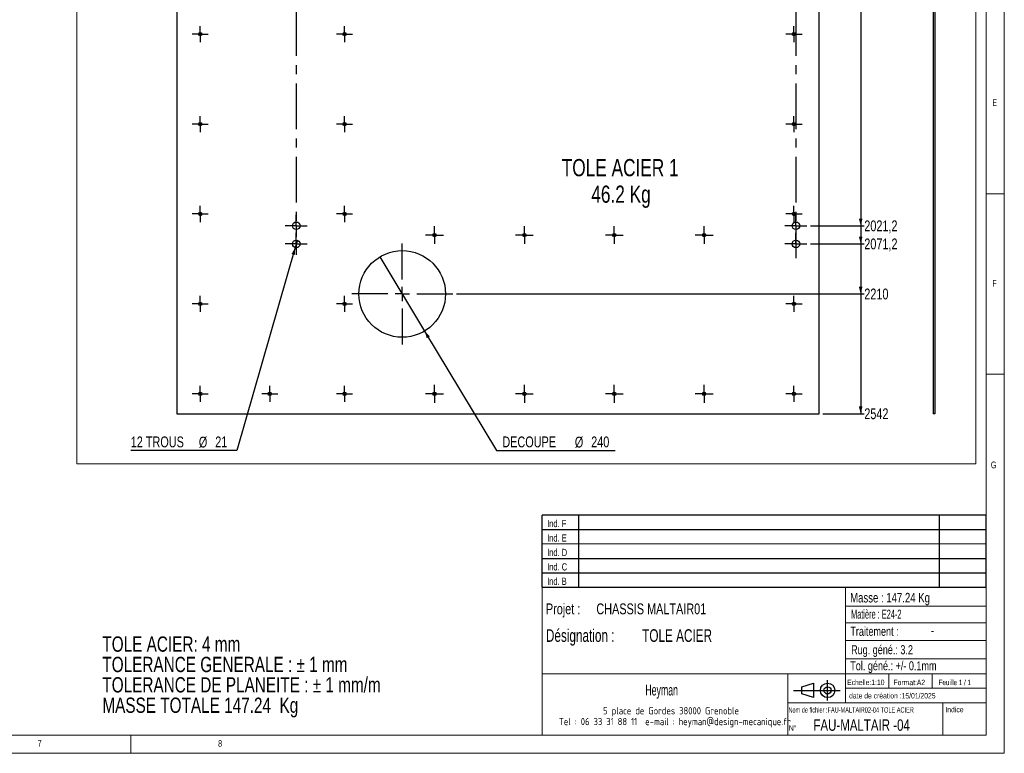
# Model space of a CAD drawing. Header units: millimetres. Extents: x 5 to 589, y 5 to 415.
# Tile 4 of 5: x 316 to 589, y 5 to 208. Entities that reach past the tile are written whole.
import ezdxf

# ---------------------------------------------------------------- set-up
doc = ezdxf.new("R2010")
doc.units = ezdxf.units.MM
doc.linetypes.add('CENTERX2', pattern=[20.32, 12.7, -2.54, 2.54, -2.54])
for name, color, linetype in [('COTES', 1, 'Continuous'), ('NOTES', 6, 'Continuous'), ('TRAIT-MIXTES', 3, 'CENTERX2')]:
    doc.layers.add(name, color=color, linetype=linetype)
doc.layers.add('TRAIT-FORT', color=4, linetype='Continuous', lineweight=25)
doc.styles.add('SLDTEXTSTYLE0', font='TXT', dxfattribs={"width": 0.75})
doc.styles.add('SLDTEXTSTYLE1', font='TXT', dxfattribs={"width": 0.605})
doc.styles.add('SLDTEXTSTYLE2', font='TXT', dxfattribs={"width": 0.617423})
doc.styles.add('SLDTEXTSTYLE3', font='TXT', dxfattribs={"width": 0.535475})
doc.styles.add('SLDTEXTSTYLE4', font='ISOCP3', dxfattribs={"width": 0.96})
doc.styles.add('SLDTEXTSTYLE5', font='TXT', dxfattribs={"width": 0.692308})
doc.styles.add('SLDTEXTSTYLE6', font='TXT', dxfattribs={"width": 0.695728})
doc.dimstyles.new('SLDDIMSTYLE2', dxfattribs={"dimtxt": 3, "dimasz": 2, "dimexe": 0, "dimexo": 0.0625, "dimgap": 0.75, "dimtad": 0, "dimtih": 1, "dimtoh": 1, "dimdec": 1, "dimlfac": 10, "dimrnd": 1e-09, "dimzin": 12, "dimdsep": 46, "dimtxsty": 'SLDTEXTSTYLE0', "dimsah": 1, "dimcen": 0.09, "dimadec": 0, "dimazin": 3, "dimtfac": 1, "dimtdec": 1, "dimtofl": 0, "dimtmove": 0, "dimatfit": 3, "dimfxl": 1, "dimfrac": 2, "dimtolj": 1, "dimtzin": 12, "dimarcsym": 0})
doc.dimstyles.new('SLDDIMSTYLE3', dxfattribs={"dimtxt": 3, "dimasz": 2, "dimexe": 0, "dimexo": 0.0625, "dimgap": 0.75, "dimtad": 0, "dimtih": 1, "dimtoh": 1, "dimdec": 0, "dimlfac": 10, "dimrnd": 1e-09, "dimzin": 12, "dimdsep": 46, "dimtxsty": 'SLDTEXTSTYLE0', "dimsah": 1, "dimcen": 0.09, "dimadec": 0, "dimazin": 3, "dimtfac": 1, "dimtdec": 0, "dimtofl": 0, "dimtmove": 0, "dimatfit": 3, "dimfxl": 1, "dimfrac": 2, "dimtolj": 1, "dimtzin": 12, "dimarcsym": 0})
doc.dimstyles.new('SLDDIMSTYLE4', dxfattribs={"dimtxt": 3, "dimasz": 2, "dimexe": 0, "dimexo": 0.0625, "dimgap": 0.75, "dimtad": 0, "dimtih": 1, "dimtoh": 1, "dimdec": 0, "dimlfac": 10, "dimrnd": 1e-09, "dimzin": 12, "dimdsep": 46, "dimtxsty": 'SLDTEXTSTYLE0', "dimblk1": 'NONE', "dimsah": 1, "dimcen": 0, "dimadec": 0, "dimazin": 3, "dimtfac": 1, "dimtdec": 0, "dimtmove": 0, "dimatfit": 3, "dimldrblk": 'NONE', "dimfxl": 1, "dimfrac": 2, "dimtolj": 1, "dimtzin": 12, "dimarcsym": 0})

# ---------------------------------------------------------------- blocks, each defined once
blk = doc.blocks.new('Bloc12')
for p, q in [((9.48, 0), (9.48, 5.6)), ((0, 2.8), (12.98, 2.8)), ((2.32, 3.8), (5.55, 4.8)), ((2.32, 1.8), (2.32, 3.8)), ((5.55, 4.8), (5.55, 0.8)), ((5.55, 0.8), (2.32, 1.8))]:
    blk.add_line(p, q)
for radius in [2, 1]:
    blk.add_circle((9.48, 2.8), radius)
blk = doc.blocks.new('Bloc11')
for p, q in [((123, 20), (0, 20)), ((0, 0), (0, 20)), ((10, 20), (10, 0)), ((110, 20), (110, 0)), ((123, 0), (123, 20)), ((0, 16), (123, 16)), ((0, 8), (123, 8)), ((0, 4), (123, 4)), ((0, 0), (123, 0))]:
    blk.add_line(p, q)
at = {"color": 7, "linetype": 'Continuous', "lineweight": 18}
blk.add_line((0, 12), (123, 12), dxfattribs=at)
at = {"color": 7}
for tag in ['AUTOATTR0', 'AUTOATTR1', 'AUTOATTR2', 'AUTOATTR3', 'AUTOATTR4', 'AUTOATTR5', 'AUTOATTR6', 'AUTOATTR7', 'AUTOATTR8', 'AUTOATTR9']:
    blk.add_attdef(tag, (0, 0), '', height=1, dxfattribs=at)
at = {"layer": 'NOTES', "color": 211, "char_height": 2, "attachment_point": 1, "style": 'SLDTEXTSTYLE0'}
for s, insert in [('Ind. F', (1.36, 18.66)), ('Ind. E', (1.36, 14.66)), ('Ind. D', (1.36, 10.66)), ('Ind. C', (1.36, 6.66)), ('Ind. B', (1.36, 2.66))]:
    blk.add_mtext(s, dxfattribs=dict(at, insert=insert))
blk = doc.blocks.new('SW_NOTE_0')
at = {"layer": 'NOTES', "color": 0, "char_height": 4.2333, "attachment_point": 1, "style": 'SLDTEXTSTYLE0'}
for s, insert in [('TOLE ACIER: 4 mm', (0, 5.46)), ('TOLERANCE GENERALE : ± 1 mm', (0, -0.19)), ('TOLERANCE DE PLANEITE : ± 1 mm/m', (0, -5.83)), ('MASSE TOTALE 147.24  Kg', (0, -11.48))]:
    blk.add_mtext(s, dxfattribs=dict(at, insert=insert))
blk = doc.blocks.new('SW_NOTE_1')
at = {"layer": 'NOTES', "color": 0, "char_height": 3, "attachment_point": 1, "style": 'SLDTEXTSTYLE0'}
for s, insert in [('Projet :', (0, 3.87)), ('CHASSIS MALTAIR01', (13.98, 3.87))]:
    blk.add_mtext(s, dxfattribs=dict(at, insert=insert))
blk = doc.blocks.new('SW_NOTE_2')
at = {"layer": 'NOTES', "color": 0, "char_height": 2, "attachment_point": 2, "style": 'SLDTEXTSTYLE4'}
for s, insert in [('5 place de Gordes 38000 Grenoble', (20.94, 2.58)), ('Tel : 06 33 31 88 11  e-mail : heyman@design-mecanique.fr', (22, -0.42))]:
    blk.add_mtext(s, dxfattribs=dict(at, insert=insert))
blk = doc.blocks.new('SW_NOTE_3')
at = {"layer": 'NOTES', "color": 0, "char_height": 3.5, "attachment_point": 1, "style": 'SLDTEXTSTYLE6'}
for s, insert in [('Désignation :', (0, 4.51)), ('TOLE ACIER', (26.67, 4.51))]:
    blk.add_mtext(s, dxfattribs=dict(at, insert=insert))
blk = doc.blocks.new('_D_8')
at = {"layer": 'COTES', "color": 1, "transparency": 16777216}
for p, q in [((549.21, 253.54), (549.21, 151.13)), ((535.33, 151.13), (550.21, 151.13))]:
    blk.add_line(p, q, dxfattribs=at)
blk.add_solid([(549.21, 151.13), (549.71, 153.13), (548.71, 153.13)], dxfattribs=at)
at = {"layer": 'COTES', "color": 1, "transparency": 16777216, "insert": (550.21, 152.62), "char_height": 3, "attachment_point": 1, "style": 'SLDTEXTSTYLE0'}
blk.add_mtext('2021,2', dxfattribs=at)
blk = doc.blocks.new('_D_9')
at = {"layer": 'COTES', "color": 1, "transparency": 16777216}
for p, q in [((549.21, 151.13), (549.21, 146.13)), ((535.33, 146.13), (550.21, 146.13))]:
    blk.add_line(p, q, dxfattribs=at)
blk.add_solid([(549.21, 146.13), (549.71, 148.13), (548.71, 148.13)], dxfattribs=at)
at = {"layer": 'COTES', "color": 1, "transparency": 16777216, "insert": (550.21, 147.62), "char_height": 3, "attachment_point": 1, "style": 'SLDTEXTSTYLE0'}
blk.add_mtext('2071,2', dxfattribs=at)
blk = doc.blocks.new('_D_10')
at = {"layer": 'COTES', "color": 1, "transparency": 16777216}
for p, q in [((549.21, 146.13), (549.21, 132.26)), ((437.19, 132.26), (550.21, 132.26))]:
    blk.add_line(p, q, dxfattribs=at)
blk.add_solid([(549.21, 132.26), (549.71, 134.26), (548.71, 134.26)], dxfattribs=at)
at = {"layer": 'COTES', "color": 1, "transparency": 16777216, "insert": (550.21, 133.75), "char_height": 3, "attachment_point": 1, "style": 'SLDTEXTSTYLE0'}
blk.add_mtext('2210', dxfattribs=at)
blk = doc.blocks.new('_D_11')
at = {"layer": 'COTES', "color": 1, "transparency": 16777216}
for p, q in [((549.21, 132.26), (549.21, 99.08)), ((538.73, 99.08), (550.21, 99.08))]:
    blk.add_line(p, q, dxfattribs=at)
blk.add_solid([(549.21, 99.08), (549.71, 101.08), (548.71, 101.08)], dxfattribs=at)
at = {"layer": 'COTES', "color": 1, "transparency": 16777216, "insert": (550.21, 100.57), "char_height": 3, "attachment_point": 1, "style": 'SLDTEXTSTYLE0'}
blk.add_mtext('2542', dxfattribs=at)
blk = doc.blocks.new('_D_19')
at = {"layer": 'COTES', "color": 1, "transparency": 16777216}
for p, q in [((416, 142.54), (428.39, 121.99)), ((428.39, 121.99), (448.34, 88.85)), ((448.34, 88.85), (481.19, 88.85))]:
    blk.add_line(p, q, dxfattribs=at)
blk.add_solid([(428.39, 121.99), (428.99, 120.01), (429.85, 120.53)], dxfattribs=at)
at = {"layer": 'COTES', "color": 1, "transparency": 16777216, "char_height": 3, "attachment_point": 1, "style": 'SLDTEXTSTYLE0'}
for s, insert in [('DECOUPE', (449.93, 92.77)), ('%%c', (470.02, 92.72)), ('240', (474.54, 92.77))]:
    blk.add_mtext(s, dxfattribs=dict(at, insert=insert))
blk = doc.blocks.new('_None')
blk = doc.blocks.new('_D_20')
at = {"layer": 'COTES', "color": 1, "transparency": 16777216}
for p, q in [((392.55, 145.12), (376.4, 88.86)), ((393.13, 147.14), (392.55, 145.12)), ((376.4, 88.86), (346.98, 88.86))]:
    blk.add_line(p, q, dxfattribs=at)
blk.add_solid([(392.55, 145.12), (391.52, 143.34), (392.48, 143.06)], dxfattribs=at)
at = {"layer": 'COTES', "color": 1, "transparency": 16777216, "char_height": 3, "attachment_point": 1, "style": 'SLDTEXTSTYLE0'}
for s, insert in [('12 TROUS', (346.98, 92.77)), ('%%c', (365.85, 92.72)), ('21', (370.38, 92.77))]:
    blk.add_mtext(s, dxfattribs=dict(at, insert=insert))
blk = doc.blocks.new('SW_NOTE_5')
at = {"layer": 'NOTES', "color": 0, "attachment_point": 2, "style": 'SLDTEXTSTYLE0'}
for s, insert, char_height in [('TOLE ACIER 1', (19.57, 6.14), 4.7625), ('46.2 Kg', (19.8, -1.21), 4.762)]:
    blk.add_mtext(s, dxfattribs=dict(at, insert=insert, char_height=char_height))
blk = doc.blocks.new('SW_CENTERMARKSYMBOL_26')
at = {"layer": 'TRAIT-MIXTES', "color": 0}
for p, q in [((-2, 0), (-2.225, 0)), ((0, 0), (-2, 0)), ((0, 2), (0, 2.225)), ((0, 0), (0, 2)), ((0, 0), (0, -2)), ((0, 0), (2, 0)), ((2, 0), (2.225, 0)), ((0, -2), (0, -2.225))]:
    blk.add_line(p, q, dxfattribs=at)
blk = doc.blocks.new('SW_CENTERMARKSYMBOL_27')
at = {"layer": 'TRAIT-MIXTES', "color": 0}
for p, q in [((-2, 0), (-2.225, 0)), ((0, 0), (-2, 0)), ((0, 2), (0, 2.225)), ((0, 0), (0, 2)), ((0, 0), (0, -2)), ((0, 0), (2, 0)), ((2, 0), (2.225, 0)), ((0, -2), (0, -2.225))]:
    blk.add_line(p, q, dxfattribs=at)
blk = doc.blocks.new('SW_CENTERMARKSYMBOL_29')
at = {"layer": 'TRAIT-MIXTES', "color": 0}
for p, q in [((-2, 0), (-2.225, 0)), ((0, 0), (-2, 0)), ((0, 2), (0, 2.225)), ((0, 0), (0, 2)), ((0, 0), (0, -2)), ((0, 0), (2, 0)), ((2, 0), (2.225, 0)), ((0, -2), (0, -2.225))]:
    blk.add_line(p, q, dxfattribs=at)
blk = doc.blocks.new('SW_CENTERMARKSYMBOL_30')
at = {"layer": 'TRAIT-MIXTES', "color": 0}
for p, q in [((-2, 0), (-2.225, 0)), ((0, 0), (-2, 0)), ((0, 2), (0, 2.225)), ((0, 0), (0, 2)), ((0, 0), (0, -2)), ((0, 0), (2, 0)), ((2, 0), (2.225, 0)), ((0, -2), (0, -2.225))]:
    blk.add_line(p, q, dxfattribs=at)
blk = doc.blocks.new('SW_CENTERMARKSYMBOL_33')
at = {"layer": 'TRAIT-MIXTES', "color": 0}
for p, q in [((-2, 0), (-2.225, 0)), ((0, 0), (-2, 0)), ((0, 2), (0, 2.225)), ((0, 0), (0, 2)), ((0, 0), (0, -2)), ((0, 0), (2, 0)), ((2, 0), (2.225, 0)), ((0, -2), (0, -2.225))]:
    blk.add_line(p, q, dxfattribs=at)
blk = doc.blocks.new('SW_CENTERMARKSYMBOL_34')
at = {"layer": 'TRAIT-MIXTES', "color": 0}
for p, q in [((-2, 0), (-2.225, 0)), ((0, 0), (-2, 0)), ((0, 2), (0, 2.225)), ((0, 0), (0, 2)), ((0, 0), (0, -2)), ((0, 0), (2, 0)), ((2, 0), (2.225, 0)), ((0, -2), (0, -2.225))]:
    blk.add_line(p, q, dxfattribs=at)
blk = doc.blocks.new('SW_CENTERMARKSYMBOL_35')
at = {"layer": 'TRAIT-MIXTES', "color": 0}
for p, q in [((-2, 0), (-2.225, 0)), ((0, 0), (-2, 0)), ((0, 2), (0, 2.225)), ((0, 0), (0, 2)), ((0, 0), (0, -2)), ((0, 0), (2, 0)), ((2, 0), (2.225, 0)), ((0, -2), (0, -2.225))]:
    blk.add_line(p, q, dxfattribs=at)
blk = doc.blocks.new('SW_CENTERMARKSYMBOL_36')
at = {"layer": 'TRAIT-MIXTES', "color": 0}
for p, q in [((-2, 0), (-2.225, 0)), ((0, 0), (-2, 0)), ((0, 2), (0, 2.225)), ((0, 0), (0, 2)), ((0, 0), (0, -2)), ((0, 0), (2, 0)), ((2, 0), (2.225, 0)), ((0, -2), (0, -2.225))]:
    blk.add_line(p, q, dxfattribs=at)
blk = doc.blocks.new('SW_CENTERMARKSYMBOL_37')
at = {"layer": 'TRAIT-MIXTES', "color": 0}
for p, q in [((-2, 0), (-2.225, 0)), ((0, 0), (-2, 0)), ((0, 2), (0, 2.225)), ((0, 0), (0, 2)), ((0, 0), (0, -2)), ((0, 0), (2, 0)), ((2, 0), (2.225, 0)), ((0, -2), (0, -2.225))]:
    blk.add_line(p, q, dxfattribs=at)
blk = doc.blocks.new('SW_CENTERMARKSYMBOL_38')
at = {"layer": 'TRAIT-MIXTES', "color": 0}
for p, q in [((-2, 0), (-2.225, 0)), ((0, 0), (-2, 0)), ((0, 2), (0, 2.225)), ((0, 0), (0, 2)), ((0, 0), (0, -2)), ((0, 0), (2, 0)), ((2, 0), (2.225, 0)), ((0, -2), (0, -2.225))]:
    blk.add_line(p, q, dxfattribs=at)
blk = doc.blocks.new('SW_CENTERMARKSYMBOL_39')
at = {"layer": 'TRAIT-MIXTES', "color": 0}
for p, q in [((-2, 0), (-2.225, 0)), ((0, 0), (-2, 0)), ((0, 2), (0, 2.225)), ((0, 0), (0, 2)), ((0, 0), (0, -2)), ((0, 0), (2, 0)), ((2, 0), (2.225, 0)), ((0, -2), (0, -2.225))]:
    blk.add_line(p, q, dxfattribs=at)
blk = doc.blocks.new('SW_CENTERMARKSYMBOL_40')
at = {"layer": 'TRAIT-MIXTES', "color": 0}
for p, q in [((-2, 0), (-2.225, 0)), ((0, 0), (-2, 0)), ((0, 2), (0, 2.225)), ((0, 0), (0, 2)), ((0, 0), (0, -2)), ((0, 0), (2, 0)), ((2, 0), (2.225, 0)), ((0, -2), (0, -2.225))]:
    blk.add_line(p, q, dxfattribs=at)
blk = doc.blocks.new('SW_CENTERMARKSYMBOL_41')
at = {"layer": 'TRAIT-MIXTES', "color": 0}
for p, q in [((-2, 0), (-2.225, 0)), ((0, 0), (-2, 0)), ((0, 2), (0, 2.225)), ((0, 0), (0, 2)), ((0, 0), (0, -2)), ((0, 0), (2, 0)), ((2, 0), (2.225, 0)), ((0, -2), (0, -2.225))]:
    blk.add_line(p, q, dxfattribs=at)
blk = doc.blocks.new('SW_CENTERMARKSYMBOL_42')
at = {"layer": 'TRAIT-MIXTES', "color": 0}
for p, q in [((-2, 0), (-2.225, 0)), ((0, 0), (-2, 0)), ((0, 2), (0, 2.225)), ((0, 0), (0, 2)), ((0, 0), (0, -2)), ((0, 0), (2, 0)), ((2, 0), (2.225, 0)), ((0, -2), (0, -2.225))]:
    blk.add_line(p, q, dxfattribs=at)
blk = doc.blocks.new('SW_CENTERMARKSYMBOL_43')
at = {"layer": 'TRAIT-MIXTES', "color": 0}
for p, q in [((-2, 0), (-2.225, 0)), ((0, 0), (-2, 0)), ((0, 2), (0, 2.225)), ((0, 0), (0, 2)), ((0, 0), (0, -2)), ((0, 0), (2, 0)), ((2, 0), (2.225, 0)), ((0, -2), (0, -2.225))]:
    blk.add_line(p, q, dxfattribs=at)
blk = doc.blocks.new('SW_CENTERMARKSYMBOL_44')
at = {"layer": 'TRAIT-MIXTES', "color": 0}
for p, q in [((-2, 0), (-2.225, 0)), ((0, 0), (-2, 0)), ((0, 2), (0, 2.225)), ((0, 0), (0, 2)), ((0, 0), (0, -2)), ((0, 0), (2, 0)), ((2, 0), (2.225, 0)), ((0, -2), (0, -2.225))]:
    blk.add_line(p, q, dxfattribs=at)
blk = doc.blocks.new('SW_CENTERMARKSYMBOL_47')
at = {"layer": 'TRAIT-MIXTES', "color": 0}
for p, q in [((0, 2), (0, 3.05)), ((-2, 0), (-3.05, 0)), ((0, 0), (-2, 0)), ((0, 0), (0, 2)), ((0, 0), (0, -2)), ((0, 0), (2, 0)), ((2, 0), (3.05, 0)), ((0, -2), (0, -3.05))]:
    blk.add_line(p, q, dxfattribs=at)
blk = doc.blocks.new('SW_CENTERMARKSYMBOL_48')
at = {"layer": 'TRAIT-MIXTES', "color": 0}
for p, q in [((0, 2), (0, 3.05)), ((-2, 0), (-3.05, 0)), ((0, 0), (-2, 0)), ((0, 0), (0, 2)), ((0, 0), (0, -2)), ((0, 0), (2, 0)), ((2, 0), (3.05, 0)), ((0, -2), (0, -3.05))]:
    blk.add_line(p, q, dxfattribs=at)
blk = doc.blocks.new('SW_CENTERMARKSYMBOL_49')
at = {"layer": 'TRAIT-MIXTES', "color": 0}
for p, q in [((-2, 0), (-2.47, 0)), ((0, 0), (-2, 0)), ((0, 2), (0, 2.47)), ((0, 0), (0, 2)), ((0, 0), (0, -2)), ((0, 0), (2, 0)), ((2, 0), (2.47, 0)), ((0, -2), (0, -2.47))]:
    blk.add_line(p, q, dxfattribs=at)
blk = doc.blocks.new('SW_CENTERMARKSYMBOL_50')
at = {"layer": 'TRAIT-MIXTES', "color": 0}
for p, q in [((-2, 0), (-2.47, 0)), ((0, 0), (-2, 0)), ((0, 2), (0, 2.47)), ((0, 0), (0, 2)), ((0, 0), (0, -2)), ((0, 0), (2, 0)), ((2, 0), (2.47, 0)), ((0, -2), (0, -2.47))]:
    blk.add_line(p, q, dxfattribs=at)
blk = doc.blocks.new('SW_CENTERMARKSYMBOL_51')
at = {"layer": 'TRAIT-MIXTES', "color": 0}
for p, q in [((-2, 0), (-2.47, 0)), ((0, 0), (-2, 0)), ((0, 2), (0, 2.47)), ((0, 0), (0, 2)), ((0, 0), (0, -2)), ((0, 0), (2, 0)), ((2, 0), (2.47, 0)), ((0, -2), (0, -2.47))]:
    blk.add_line(p, q, dxfattribs=at)
blk = doc.blocks.new('SW_CENTERMARKSYMBOL_52')
at = {"layer": 'TRAIT-MIXTES', "color": 0}
for p, q in [((-2, 0), (-2.47, 0)), ((0, 0), (-2, 0)), ((0, 2), (0, 2.47)), ((0, 0), (0, 2)), ((0, 0), (0, -2)), ((0, 0), (2, 0)), ((2, 0), (2.47, 0)), ((0, -2), (0, -2.47))]:
    blk.add_line(p, q, dxfattribs=at)
blk = doc.blocks.new('SW_CENTERMARKSYMBOL_53')
at = {"layer": 'TRAIT-MIXTES', "color": 0}
for p, q in [((-2, 0), (-2.47, 0)), ((0, 0), (-2, 0)), ((0, 2), (0, 2.47)), ((0, 0), (0, 2)), ((0, 0), (0, -2)), ((0, 0), (2, 0)), ((2, 0), (2.47, 0)), ((0, -2), (0, -2.47))]:
    blk.add_line(p, q, dxfattribs=at)
blk = doc.blocks.new('SW_CENTERMARKSYMBOL_54')
at = {"layer": 'TRAIT-MIXTES', "color": 0}
for p, q in [((-2, 0), (-2.47, 0)), ((0, 0), (-2, 0)), ((0, 2), (0, 2.47)), ((0, 0), (0, 2)), ((0, 0), (0, -2)), ((0, 0), (2, 0)), ((2, 0), (2.47, 0)), ((0, -2), (0, -2.47))]:
    blk.add_line(p, q, dxfattribs=at)
blk = doc.blocks.new('SW_CENTERMARKSYMBOL_55')
at = {"layer": 'TRAIT-MIXTES', "color": 0}
for p, q in [((-2, 0), (-2.47, 0)), ((0, 0), (-2, 0)), ((0, 2), (0, 2.47)), ((0, 0), (0, 2)), ((0, 0), (0, -2)), ((0, 0), (2, 0)), ((2, 0), (2.47, 0)), ((0, -2), (0, -2.47))]:
    blk.add_line(p, q, dxfattribs=at)
blk = doc.blocks.new('SW_CENTERMARKSYMBOL_56')
at = {"layer": 'TRAIT-MIXTES', "color": 0}
for p, q in [((-2, 0), (-2.47, 0)), ((0, 0), (-2, 0)), ((0, 2), (0, 2.47)), ((0, 0), (0, 2)), ((0, 0), (0, -2)), ((0, 0), (2, 0)), ((2, 0), (2.47, 0)), ((0, -2), (0, -2.47))]:
    blk.add_line(p, q, dxfattribs=at)
blk = doc.blocks.new('SW_CENTERMARKSYMBOL_57')
at = {"layer": 'TRAIT-MIXTES', "color": 0}
for p, q in [((0, 4), (0, 14)), ((-4, 0), (-14, 0)), ((0, 0), (-2, 0)), ((0, 0), (0, 2)), ((0, 0), (0, -2)), ((0, 0), (2, 0)), ((4, 0), (14, 0)), ((0, -4), (0, -14))]:
    blk.add_line(p, q, dxfattribs=at)
blk = doc.blocks.new('SW_CENTERMARKSYMBOL_58')
at = {"layer": 'TRAIT-MIXTES', "color": 0}
for p, q in [((0, 2), (0, 3.05)), ((-2, 0), (-3.05, 0)), ((0, 0), (-2, 0)), ((0, 0), (0, 2)), ((0, 0), (0, -2)), ((0, 0), (2, 0)), ((2, 0), (3.05, 0)), ((0, -2), (0, -102.76))]:
    blk.add_line(p, q, dxfattribs=at)
blk = doc.blocks.new('SW_CENTERMARKSYMBOL_64')
at = {"layer": 'TRAIT-MIXTES', "color": 0}
for p, q in [((0, 2), (0, 3.05)), ((-2, 0), (-3.05, 0)), ((0, 0), (-2, 0)), ((0, 0), (0, 2)), ((0, 0), (0, -2)), ((0, 0), (2, 0)), ((2, 0), (3.05, 0)), ((0, -2), (0, -111.36))]:
    blk.add_line(p, q, dxfattribs=at)
blk = doc.blocks.new('SW_CENTERMARKSYMBOL_66')
at = {"layer": 'TRAIT-MIXTES', "color": 0}
for p, q in [((0, 2), (0, 3.05)), ((-2, 0), (-3.05, 0)), ((0, 0), (-2, 0)), ((0, 0), (0, 2)), ((0, 0), (0, -2)), ((0, 0), (2, 0)), ((2, 0), (3.05, 0)), ((0, -2), (0, -3.05))]:
    blk.add_line(p, q, dxfattribs=at)
blk = doc.blocks.new('SW_CENTERMARKSYMBOL_67')
at = {"layer": 'TRAIT-MIXTES', "color": 0}
for p, q in [((0, 2), (0, 3.05)), ((-2, 0), (-3.05, 0)), ((0, 0), (-2, 0)), ((0, 0), (0, 2)), ((0, 0), (0, -2)), ((0, 0), (2, 0)), ((2, 0), (3.05, 0)), ((0, -2), (0, -3.05))]:
    blk.add_line(p, q, dxfattribs=at)

msp = doc.modelspace()

# ---------------------------------------------------------------- linework, layer by layer
at = {"color": 7, "linetype": 'Continuous', "lineweight": 18}
for p, q in [((589, 5), (589, 415)), ((584, 10), (584, 410)), ((332.00719, 407.15522), (332.00719, 85.15375)), ((581.07472, 407.15522), (581.07472, 85.15375)), ((584, 160), (589, 160)), ((589, 110), (584, 110)), ((581.07472, 85.15375), (332.00719, 85.15375)), ((461, 51), (461, 10)), ((584, 51), (461, 51)), ((545, 51), (545, 19)), ((584, 51), (584, 10)), ((545, 45.75642), (584, 45.75642)), ((545, 41.17842), (584, 41.17842)), ((545, 36.24486), (584, 36.24486)), ((545, 31.17795), (584, 31.17795)), ((461, 27), (584, 27)), ((529, 27), (529, 10)), ((557, 27), (557, 23)), ((569, 27), (569, 23)), ((545, 23), (584, 23)), ((529, 19), (584, 19)), ((572, 19), (572, 10)), ((10, 10), (584, 10)), ((347, 5), (347, 10)), ((461, 10.00044), (584, 10)), ((5, 5), (589, 5))]:
    msp.add_line(p, q, dxfattribs=at)
at = {"layer": 'TRAIT-FORT', "color": 4, "linetype": 'Continuous', "lineweight": 25}
for p, q in [((359.73299, 256.0791), (359.73299, 99.0801)), ((537.73299, 99.0801), (537.73299, 256.0791)), ((569.31394, 256.0791), (569.31394, 99.0801)), ((569.71394, 256.0791), (569.71394, 99.0801)), ((359.73299, 99.0801), (537.73299, 99.0801)), ((569.71394, 99.0801), (569.31394, 99.0801))]:
    msp.add_line(p, q, dxfattribs=at)
for centre, radius in [((366.23299, 204.24677), 0.47), ((406.23299, 204.24677), 0.47), ((530.73299, 204.24677), 0.47), ((366.23299, 204.24677), 0.225), ((406.23299, 204.24677), 0.225), ((530.73299, 204.24677), 0.225), ((366.23299, 179.3301), 0.47), ((366.23299, 179.3301), 0.225), ((406.23299, 179.3301), 0.47), ((406.23299, 179.3301), 0.225), ((530.73299, 179.3301), 0.47), ((530.73299, 179.3301), 0.225), ((366.23299, 154.41344), 0.47), ((366.23299, 154.41344), 0.225), ((406.23299, 154.41344), 0.47), ((406.23299, 154.41344), 0.225), ((530.73299, 154.41344), 0.47), ((530.73299, 154.41344), 0.225), ((392.84201, 151.13392), 1.05), ((531.28209, 151.13392), 1.05), ((431.13299, 148.5801), 0.47), ((431.13299, 148.5801), 0.225), ((456.03299, 148.5801), 0.47), ((456.03299, 148.5801), 0.225), ((480.93299, 148.5801), 0.47), ((480.93299, 148.5801), 0.225), ((505.83299, 148.5801), 0.47), ((505.83299, 148.5801), 0.225), ((392.84201, 146.13392), 1.05), ((531.28209, 146.13392), 1.05), ((422.19299, 132.26482), 12), ((366.23299, 129.49677), 0.47), ((366.23299, 129.49677), 0.225), ((406.23299, 129.49677), 0.47), ((406.23299, 129.49677), 0.225), ((530.73299, 129.49677), 0.47), ((530.73299, 129.49677), 0.225), ((366.23299, 104.5801), 0.47), ((366.23299, 104.5801), 0.225), ((385.48299, 104.5801), 0.47), ((385.48299, 104.5801), 0.225), ((406.23299, 104.5801), 0.47), ((406.23299, 104.5801), 0.225), ((431.13299, 104.5801), 0.47), ((431.13299, 104.5801), 0.225), ((456.03299, 104.5801), 0.47), ((456.03299, 104.5801), 0.225), ((480.93299, 104.5801), 0.47), ((480.93299, 104.5801), 0.225), ((505.83299, 104.5801), 0.47), ((505.83299, 104.5801), 0.225), ((530.73299, 104.5801), 0.47), ((530.73299, 104.5801), 0.225)]:
    msp.add_circle(centre, radius, dxfattribs=at)

# ---------------------------------------------------------------- block references
at = {"color": 7, "linetype": 'Continuous'}
msp.add_blockref('Bloc11', (460.99356, 50.98986), dxfattribs=at)
msp.add_blockref('Bloc11', (460.99356, 50.98986), dxfattribs=at)
msp.add_blockref('Bloc12', (530.55991, 19.6343))
msp.add_blockref('Bloc12', (530.55991, 19.6343))
at = {"layer": 'NOTES', "color": 211}
for name, p in [('SW_NOTE_5', (463.00602, 163.49148)), ('SW_NOTE_1', (462.00059, 42.64756)), ('SW_NOTE_3', (462.00059, 34.86294)), ('SW_NOTE_0', (339.10926, 31.91873)), ('SW_NOTE_2', (475.73846, 15.21327))]:
    msp.add_blockref(name, p, dxfattribs=at)
at = {"layer": 'TRAIT-MIXTES', "color": 3}
for name, p in [('SW_CENTERMARKSYMBOL_58', (392.84201, 253.54392)), ('SW_CENTERMARKSYMBOL_64', (531.28209, 253.54392)), ('SW_CENTERMARKSYMBOL_44', (366.23299, 204.24677)), ('SW_CENTERMARKSYMBOL_36', (406.23299, 204.24677)), ('SW_CENTERMARKSYMBOL_35', (530.73299, 204.24677)), ('SW_CENTERMARKSYMBOL_43', (366.23299, 179.3301)), ('SW_CENTERMARKSYMBOL_34', (406.23299, 179.3301)), ('SW_CENTERMARKSYMBOL_33', (530.73299, 179.3301)), ('SW_CENTERMARKSYMBOL_42', (366.23299, 154.41344)), ('SW_CENTERMARKSYMBOL_38', (406.23299, 154.41344)), ('SW_CENTERMARKSYMBOL_37', (530.73299, 154.41344)), ('SW_CENTERMARKSYMBOL_47', (392.84201, 151.13392)), ('SW_CENTERMARKSYMBOL_67', (531.28209, 151.13392)), ('SW_CENTERMARKSYMBOL_49', (431.13299, 148.5801)), ('SW_CENTERMARKSYMBOL_50', (456.03299, 148.5801)), ('SW_CENTERMARKSYMBOL_51', (480.93299, 148.5801)), ('SW_CENTERMARKSYMBOL_52', (505.83299, 148.5801)), ('SW_CENTERMARKSYMBOL_48', (392.84201, 146.13392)), ('SW_CENTERMARKSYMBOL_66', (531.28209, 146.13392)), ('SW_CENTERMARKSYMBOL_57', (422.19299, 132.26482)), ('SW_CENTERMARKSYMBOL_41', (366.23299, 129.49677)), ('SW_CENTERMARKSYMBOL_40', (406.23299, 129.49677)), ('SW_CENTERMARKSYMBOL_39', (530.73299, 129.49677)), ('SW_CENTERMARKSYMBOL_30', (366.23299, 104.5801)), ('SW_CENTERMARKSYMBOL_26', (385.48299, 104.5801)), ('SW_CENTERMARKSYMBOL_27', (406.23299, 104.5801)), ('SW_CENTERMARKSYMBOL_56', (431.13299, 104.5801)), ('SW_CENTERMARKSYMBOL_55', (456.03299, 104.5801)), ('SW_CENTERMARKSYMBOL_54', (480.93299, 104.5801)), ('SW_CENTERMARKSYMBOL_53', (505.83299, 104.5801)), ('SW_CENTERMARKSYMBOL_29', (530.73299, 104.5801))]:
    msp.add_blockref(name, p, dxfattribs=at)

# ---------------------------------------------------------------- texts
at = {"layer": 'NOTES', "color": 211}
for s, insert, char_height, attachment_point, style in [('E', (585.66668, 186.16802), 1.85208, 1, 'SLDTEXTSTYLE0'), ('F', (585.66668, 136.16802), 1.85208, 1, 'SLDTEXTSTYLE0'), ('G', (585.25156, 85.82333), 1.85208, 1, 'SLDTEXTSTYLE0'), ('Masse : 147.24 Kg', (546.28065, 49.44326), 2.6458333, 1, 'SLDTEXTSTYLE0'), ('Matière : E24-2', (546.53316, 44.79932), 2.5, 1, 'SLDTEXTSTYLE3'), ('Traitement :', (546.34272, 40.04565), 2.5, 1, 'SLDTEXTSTYLE0'), ('-', (569.10147, 40.5927), 3, 2, 'SLDTEXTSTYLE1'), ('Rug. géné.: 3.2', (546.55141, 34.94492), 2.5, 1, 'SLDTEXTSTYLE0'), ('Tol. géné.: +/- 0.1mm', (546.32359, 30.49933), 2.5, 1, 'SLDTEXTSTYLE0'), ('Echelle:1:10', (545.45345, 25.40475), 1.5, 1, 'SLDTEXTSTYLE0'), ('Format:A2', (558.28928, 25.38016), 1.5, 1, 'SLDTEXTSTYLE0'), ('Feuille 1 / 1', (570.80638, 25.38398), 1.5, 1, 'SLDTEXTSTYLE5'), ('Heyman', (494.06274, 24.02676), 3, 2, 'SLDTEXTSTYLE1'), ('date de création :15/01/2025', (546.00896, 21.69475), 1.5, 1, 'SLDTEXTSTYLE0'), ('Nom de fichier :FAU-MALTAIR02-04 TOLE ACIER', (529.1807, 17.76739), 1.5, 1, 'SLDTEXTSTYLE2'), ('Indice', (572.69269, 17.86016), 1.5, 1, 'SLDTEXTSTYLE0'), ('FAU-MALTAIR -04', (536.1112, 14.40602), 3.175, 1, 'SLDTEXTSTYLE0'), ('N°', (529.30238, 12.76503), 1.5, 1, 'SLDTEXTSTYLE0'), ('7', (321.16667, 8.66802), 1.85208, 1, 'SLDTEXTSTYLE0'), ('8', (371.16667, 8.66802), 1.85208, 1, 'SLDTEXTSTYLE0')]:
    msp.add_mtext(s, dxfattribs=dict(at, insert=insert, char_height=char_height, attachment_point=attachment_point, style=style))

# ---------------------------------------------------------------- dimensions: what is measured, and where the dimension line sits
at = {"layer": 'COTES', "color": 1}
for feature_location, offset, dimstyle, picture, middle in [((436.19299, 132.26482), (114.01535, 0), 'SLDDIMSTYLE3', '_D_10', (554.64167, 132.26482)), ((534.33209, 151.13392), (15.87625, 0), 'SLDDIMSTYLE2', '_D_8', (556.30417, 151.13392)), ((534.33209, 146.13392), (15.87625, 0), 'SLDDIMSTYLE2', '_D_9', (556.30417, 146.13392)), ((537.73299, 99.0801), (12.47535, 0), 'SLDDIMSTYLE3', '_D_11', (554.64167, 99.0801))]:
    dim = msp.add_ordinate_dim(feature_location=feature_location, offset=offset, dtype=0, origin=(539.37299, 353.25482), dimstyle=dimstyle, dxfattribs=at)
    dim.commit()
    dim.dimension.update_dxf_attribs({"geometry": picture, "text_midpoint": middle})
for p1, p2, text, picture, middle in [((393.13179, 147.14314), (392.55223, 145.1247), '12 TROUS <>', '_D_20', (360.89421, 91.29704)), ((416.00083, 142.54379), (428.38514, 121.98585), 'DECOUPE <>', '_D_19', (465.56323, 91.29241))]:
    dim = msp.add_diameter_dim_2p(p1=p1, p2=p2, text=text, dimstyle='SLDDIMSTYLE4', dxfattribs=at)
    dim.commit()
    dim.dimension.update_dxf_attribs({"geometry": picture, "text_midpoint": middle, "dimtype": 163})

doc.saveas('drawing.dxf')
